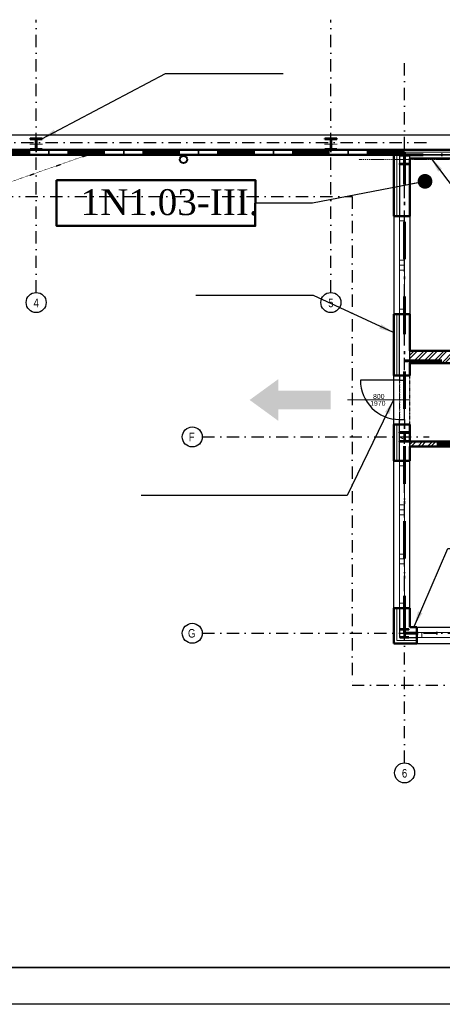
# Model space of a CAD drawing. Header units: millimetres. Extents: x 2886542 to 7567581, y -792623 to 134766.
# Tile 170 of 256: x 4515151 to 4523754, y -336834 to -316776. Entities that reach past the tile are written whole.
import ezdxf
from ezdxf.enums import TextEntityAlignment as Align

# ---------------------------------------------------------------- set-up
doc = ezdxf.new("R2010")
doc.units = ezdxf.units.MM
for name, pattern in [('ACAD_ISO04W100', [30, 24, -3, 0, -3]), ('DASHDOT', [1, 0.5, -0.25, 0, -0.25]), ('DASHDOTX2', [50.8, 25.4, -12.7, 0, -12.7]), ('DIVIDE', [1.25, 0.5, -0.25, 0, -0.25, 0, -0.25]), ('DOT', [0.25, 0, -0.25])]:
    doc.linetypes.add(name, pattern=pattern)
for name, color, linetype, lineweight in [('CKDVERE_', 7, 'Continuous', 25), ('CKDVERE_NADROVINOU', 1, 'DASHDOT', 18), ('CKDVERE_OSY', 1, 'Continuous', 18), ('CKDVERE_POPIS', 3, 'Continuous', 25), ('CKDVERE_ZARUBNE_RAM', 5, 'Continuous', 25), ('CKIZOLACE', 1, 'Continuous', 18), ('CKOKNA', 1, 'Continuous', 18), ('CKPROSTUPY_NADROVINOU', 7, 'DASHDOT', 25), ('CKRASTR', 7, 'DASHDOT', 18), ('CKRASTR_POPIS', 3, 'Continuous', 25), ('CKSTENY_NADROVINOU', 7, 'DIVIDE', 25), ('CKSTENY_PODROVINOU', 7, 'Continuous', 25), ('CKSTENY_REZ', 6, 'Continuous', 50), ('CSPROFILY_OSY', 1, 'DASHDOT', 18), ('CSPROFILY_REZY', 4, 'Continuous', 50), ('pohledy', 7, 'Continuous', 25), ('Text obecně', 7, 'Continuous', 25), ('ZTI-DEŠŤOVÁ-KANALIZACE', 210, 'Continuous', 40)]:
    doc.layers.add(name, color=color, linetype=linetype, lineweight=lineweight)
doc.layers.add('CKDVERE_DORAZ', color=7, linetype='DOT', lineweight=25, plot=False)
doc.layers.add('požárničina', color=10, linetype='Continuous')
doc.layers.add('srafy', color=251, linetype='Continuous')
doc.styles.add('ARIAL', font='arial.ttf')
doc.styles.add('ROMANT', font='romant')
doc.styles.get("Standard").update_dxf_attribs({"font": 'arial.ttf'})
doc.linetypes.add('IZOLACE_POLYSTYREN_EXPANDOVANY', pattern='A,1,[224,CADKON.SHX,S=0.01,R=0,X=-0.5,Y=-1.74],-2', length=3)
doc.linetypes.add('IZOLACE_POLYSTYREN_PENOVY', pattern='A,0.001,[228,CADKON.SHX,S=0.1,R=0,X=0,Y=0],-2', length=2.001)
doc.dimstyles.new('úhlová', dxfattribs={"dimscale": 0.2, "dimtxt": 2.5, "dimasz": 1.5, "dimexe": 0, "dimexo": 3, "dimgap": 1, "dimtad": 1, "dimdec": 0, "dimzin": 0, "dimdsep": 46, "dimtxsty": 'ROMANT', "dimcen": 5, "dimclrd": 256, "dimclre": 256, "dimclrt": 7, "dimadec": 1, "dimazin": 0, "dimtfac": 1, "dimtdec": 0, "dimtix": 1, "dimtmove": 2, "dimatfit": 3, "dimfxl": 0, "dimtvp": 2, "dimtolj": 1, "dimtzin": 0, "dimarcsym": 0})
pattern_1 = [(45, (4436041.63, -388234.64), (-101.02788, 101.02788), []), (45, (4436108.99, -388234.64), (-101.02788, 101.02788), [])]

# ---------------------------------------------------------------- blocks, each defined once
blk = doc.blocks.new('CK_S_EXT_HEAHEA180')
for p, q in [((-90, 85.5), (90, 85.5)), ((-90, 85.5), (-90, 76)), ((-90, 76), (-18, 76)), ((-3, -61), (-3, 61)), ((3, -61), (3, 61)), ((90, 76), (18, 76)), ((90, 85.5), (90, 76)), ((-90, -85.5), (-90, -76)), ((-90, -76), (-18, -76)), ((-90, -85.5), (90, -85.5)), ((90, -76), (18, -76)), ((90, -85.5), (90, -76))]:
    blk.add_line(p, q)
for centre, start, end in [((-18, 61), 0, 90), ((18, 61), 90, 180), ((-18, -61), 270, 0), ((18, -61), 180, 270)]:
    blk.add_arc(centre, 15, start, end)
blk = doc.blocks.new('CK_S_EXT_HEAHEA200')
for p, q in [((-100, 95), (100, 95)), ((-100, 95), (-100, 85)), ((-100, 85), (-21.25, 85)), ((-3.25, -67), (-3.25, 67)), ((3.25, -67), (3.25, 67)), ((100, 85), (21.25, 85)), ((100, 95), (100, 85)), ((-100, -95), (-100, -85)), ((-100, -85), (-21.25, -85)), ((-100, -95), (100, -95)), ((100, -85), (21.25, -85)), ((100, -95), (100, -85))]:
    blk.add_line(p, q)
for centre, start, end in [((-21.25, 67), 0, 90), ((21.25, 67), 90, 180), ((-21.25, -67), 270, 0), ((21.25, -67), 180, 270)]:
    blk.add_arc(centre, 18, start, end)
blk = doc.blocks.new('CK_S_EXT_HEAHEA240')
for p, q in [((-120, 115), (120, 115)), ((-120, 115), (-120, 103)), ((-120, 103), (-24.75, 103)), ((-3.75, -82), (-3.75, 82)), ((3.75, -82), (3.75, 82)), ((120, 103), (24.75, 103)), ((120, 115), (120, 103)), ((-120, -115), (-120, -103)), ((-120, -103), (-24.75, -103)), ((-120, -115), (120, -115)), ((120, -103), (24.75, -103)), ((120, -115), (120, -103))]:
    blk.add_line(p, q)
for centre, start, end in [((-24.75, 82), 0, 90), ((24.75, 82), 90, 180), ((-24.75, -82), 270, 0), ((24.75, -82), 180, 270)]:
    blk.add_arc(centre, 21, start, end)

msp = doc.modelspace()

# ---------------------------------------------------------------- hatches: boundary and pattern name
at = {"layer": 'požárničina', "linetype": 'ACAD_ISO04W100', "lineweight": 50, "ltscale": 50, "extrusion": (0, 0, -1)}
h = msp.add_hatch(color=256, dxfattribs=at)
h.paths.add_polyline_path([(-4520415.7, -324712.9), (-4521480.7, -324712.9), (-4521480.7, -324333.3), (-4520415.7, -324333.3)])
h.paths.add_polyline_path([(-4520415.7, -324948.5), (-4520415.7, -324712.9), (-4520415.7, -324333.3), (-4520415.7, -324097.8), (-4519831.2, -324523.1)])
at = {"layer": 'srafy'}
h = msp.add_hatch(dxfattribs=at)
h.set_pattern_fill('ANSI32', color=0, scale=15, style=0)
h.set_pattern_definition(pattern_1)
h.paths.add_polyline_path([(4526816, -320393.7), (4526816, -321070.3), (4526816, -323521.5), (4527016, -323521.5), (4527016, -323401.2), (4527016, -323041.8), (4527016, -322771.5), (4527016, -322671.5), (4527016, -322467.5), (4527016, -321976.7), (4527016, -321771.5), (4527016, -321671.5), (4527016, -320771.5), (4527016, -320396.7)])
h.paths.add_polyline_path([(4526696, -323576.5), (4526696, -323771.5), (4527016, -323771.5), (4527016, -323671.5), (4527016, -323521.5), (4526816, -323521.5), (4525446, -323521.5), (4525446, -323671.5), (4525446, -323771.5), (4525596, -323771.5), (4525596, -323576.5), (4526096, -323576.5), (4526096, -323771.5), (4526196, -323771.5), (4526196, -323576.5)])
h.paths.add_polyline_path([(4524546, -323671.5), (4524546, -323521.5), (4523096, -323521.5), (4523096, -323771.5), (4524546, -323771.5)])
h.paths.add_polyline_path([(4526911.2, -323272.9), (4526911.2, -323066.2), (4528897.9, -323066.2), (4528897.9, -323272.9)], flags=24)
h.paths.add_polyline_path([(4526816, -320394.5), (4526816, -319601.5), (4527016, -319601.5), (4527016, -320397.4)])
h = msp.add_hatch(dxfattribs=at)
h.set_pattern_fill('ANSI32', color=0, scale=15, style=0)
h.set_pattern_definition(pattern_1)
edge = h.paths.add_edge_path()
edge.add_line((4525446, -325371.5), (4525446, -325471.5))
edge.add_line((4525446, -325471.5), (4527486, -325471.5))
edge.add_line((4527486, -325471.5), (4527486, -325371.5))
edge.add_line((4527486, -325371.5), (4527386, -325371.5))
edge.add_line((4527386, -325371.5), (4527386, -325361.5))
edge.add_line((4527386, -325361.5), (4527464.8, -325361.5))
edge.add_arc((4527464.8, -325343.5), 18, 270, 360)
edge.add_line((4527482.8, -325343.5), (4527482.8, -325276.5))
edge.add_line((4527482.8, -325276.5), (4527366, -325276.5))
edge.add_line((4527366, -325276.5), (4527366, -325371.5))
edge.add_line((4527366, -325371.5), (4525446, -325371.5))
h.paths.add_polyline_path([(4524546, -325371.5), (4523096, -325371.5), (4523096, -325376.5), (4523096, -325471.5), (4524546, -325471.5)])
edge = h.paths.add_edge_path()
edge.add_line((4527606, -325371.5), (4527606, -325276.5))
edge.add_line((4527606, -325276.5), (4527489.3, -325276.5))
edge.add_line((4527489.3, -325276.5), (4527489.3, -325343.5))
edge.add_arc((4527507.3, -325343.5), 18, 180, 270)
edge.add_line((4527507.3, -325361.5), (4527586, -325361.5))
edge.add_line((4527586, -325361.5), (4527586, -325371.5))
edge.add_line((4527586, -325371.5), (4527486, -325371.5))
edge.add_line((4527486, -325371.5), (4527486, -325471.5))
edge.add_line((4527486, -325471.5), (4528246, -325471.5))
edge.add_line((4528246, -325471.5), (4528246, -325371.5))
edge.add_line((4528246, -325371.5), (4527606, -325371.5))
h.paths.add_polyline_path([(4529146, -325471.5), (4533456, -325471.5), (4533456, -325371.5), (4533386, -325371.5), (4533366, -325371.5), (4529146, -325371.5)])
h.paths.add_polyline_path([(4533456, -329152), (4533606, -329152), (4533606, -327671.5), (4533606, -327521.5), (4533606, -326861.5), (4533606, -326801.5), (4533606, -325371.5), (4533456, -325371.5), (4533456, -325471.5)])

# ---------------------------------------------------------------- linework, layer by layer
at = {"layer": 'CKDVERE_', "color": 0}
msp.add_line((4522886, -324121.5), (4522086, -324121.5), dxfattribs=at)
msp.add_arc((4522886, -324121.5), 800, 180, 270, dxfattribs=at)
at = {"layer": 'CKDVERE_DORAZ', "color": 0}
msp.add_line((4522886, -324071.5), (4522886, -324971.5), dxfattribs=at)
at = {"layer": 'CKDVERE_NADROVINOU', "color": 0}
for p, q in [((4522886, -324121.5), (4522886, -324921.5)), ((4522986, -324121.5), (4522986, -324921.5))]:
    msp.add_line(p, q, dxfattribs=at)
at = {"layer": 'CKDVERE_OSY', "color": 0}
msp.add_line((4521822, -324521.5), (4523086, -324521.5), dxfattribs=at)
at = {"layer": 'CKDVERE_ZARUBNE_RAM', "color": 0}
for p, q in [((4522886, -324021.5), (4522886, -324121.5)), ((4522986, -324021.5), (4522886, -324021.5)), ((4522886, -324121.5), (4522986, -324121.5)), ((4522986, -324121.5), (4522986, -324021.5)), ((4522886, -325021.5), (4522886, -324921.5)), ((4522886, -324921.5), (4522986, -324921.5)), ((4522986, -324921.5), (4522986, -325021.5)), ((4522986, -325021.5), (4522886, -325021.5))]:
    msp.add_line(p, q, dxfattribs=at)
at = {"layer": 'CKIZOLACE', "color": 0, "linetype": 'IZOLACE_POLYSTYREN_PENOVY', "ltscale": 5}
msp.add_lwpolyline([(4522766, -319476.5), (4534201, -319476.5)], dxfattribs=at)
at = {"layer": 'CKIZOLACE', "color": 0, "linetype": 'IZOLACE_POLYSTYREN_EXPANDOVANY', "ltscale": 3}
for points in [[(4522826, -319526.5), (4522826, -320776.5)], [(4522826, -324021.5), (4522826, -322776.5)], [(4522826, -325762), (4522826, -325021.5)], [(4522826, -328762), (4522826, -329422), (4523236, -329422)]]:
    msp.add_lwpolyline(points, dxfattribs=at)
at = {"layer": 'CKOKNA', "color": 0}
for p, q in [((4522886, -320876.5), (4522886, -320776.5)), ((4522886, -320776.5), (4522986, -320776.5)), ((4522886, -320876.5), (4522886, -321676.5)), ((4522886, -320876.5), (4522986, -320876.5)), ((4522986, -320876.5), (4522986, -320776.5)), ((4522986, -320876.5), (4522986, -321676.5)), ((4522886, -321776.5), (4522886, -321676.5)), ((4522886, -321676.5), (4522986, -321676.5)), ((4522986, -321776.5), (4522986, -321676.5)), ((4522886, -321776.5), (4522986, -321776.5)), ((4522886, -321876.5), (4522886, -321776.5)), ((4522886, -321876.5), (4522886, -322676.5)), ((4522886, -321876.5), (4522986, -321876.5)), ((4522986, -321876.5), (4522986, -321776.5)), ((4522986, -321876.5), (4522986, -322676.5)), ((4522886, -322676.5), (4522986, -322676.5)), ((4522886, -322676.5), (4522886, -322776.5)), ((4522986, -322676.5), (4522986, -322776.5)), ((4522886, -322776.5), (4522986, -322776.5)), ((4522886, -325862), (4522886, -325762)), ((4522886, -325762), (4522986, -325762)), ((4522886, -326662), (4522886, -325862)), ((4522886, -325862), (4522986, -325862)), ((4522986, -325862), (4522986, -325762)), ((4522986, -326662), (4522986, -325862)), ((4522886, -326662), (4522986, -326662)), ((4522886, -326662), (4522886, -326762)), ((4522986, -326662), (4522986, -326762)), ((4522886, -326762), (4522986, -326762)), ((4522886, -326762), (4522886, -326862)), ((4522886, -327662), (4522886, -326862)), ((4522886, -326862), (4522986, -326862)), ((4522986, -326762), (4522986, -326862)), ((4522986, -327662), (4522986, -326862)), ((4522886, -327662), (4522986, -327662)), ((4522886, -327662), (4522886, -327762)), ((4522986, -327662), (4522986, -327762)), ((4522886, -327762), (4522986, -327762)), ((4522886, -327762), (4522886, -327862)), ((4522886, -328662), (4522886, -327862)), ((4522886, -327862), (4522986, -327862)), ((4522986, -327762), (4522986, -327862)), ((4522986, -328662), (4522986, -327862)), ((4522886, -328662), (4522986, -328662)), ((4522886, -328662), (4522886, -328762)), ((4522986, -328662), (4522986, -328762)), ((4522886, -328762), (4522986, -328762)), ((4523336, -329262), (4523236, -329262)), ((4523236, -329362), (4523236, -329262)), ((4523336, -329262), (4524136, -329262)), ((4523336, -329362), (4523336, -329262)), ((4523336, -329362), (4523236, -329362)), ((4523336, -329362), (4524136, -329362))]:
    msp.add_line(p, q, dxfattribs=at)
at = {"layer": 'CKPROSTUPY_NADROVINOU', "color": 0, "ltscale": 500}
for p, q in [((4515486, -322334.7), (4515486, -316776.5)), ((4521486, -322334.7), (4521486, -316776.5)), ((4522986, -331915.4), (4522986, -317569.1)), ((4486173.3, -319276.5), (4523486, -319276.5)), ((4497266, -320376.5), (4521916, -320376.5)), ((4518868.3, -325276.5), (4523486, -325276.5)), ((4518868.3, -329276.5), (4540486, -329276.5))]:
    msp.add_line(p, q, dxfattribs=at)
msp.add_lwpolyline([(4521916, -320376.5), (4521916, -330332), (4540556, -330332), (4540556, -317282)], dxfattribs=at)
at = {"layer": 'CKRASTR', "color": 0}
msp.add_line((4522056.1, -319626.5), (4524052.1, -319626.5), dxfattribs=at)
at = {"layer": 'CKRASTR_POPIS', "color": 0}
for centre in [(4515486, -322538.6), (4521486, -322538.6), (4518664.4, -325276.5), (4518664.4, -329276.5), (4522986, -332119.3)]:
    msp.add_circle(centre, 203.9, dxfattribs=at)
at = {"layer": 'CKSTENY_NADROVINOU', "color": 0}
msp.add_line((4523096, -325021.5), (4523096, -324021.5), dxfattribs=at)
at = {"layer": 'CKSTENY_PODROVINOU', "color": 0}
for p, q in [((4534201, -319126.5), (4497666, -319126.5)), ((4522766, -319526.5), (4522766, -319426.5)), ((4522766, -319426.5), (4522766, -319526.5)), ((4522766, -319426.5), (4534201, -319426.5)), ((4523096, -319526.5), (4522766, -319526.5)), ((4522886, -319526.5), (4522766, -319526.5)), ((4522766, -319526.5), (4534201, -319526.5)), ((4522886, -319526.5), (4522886, -320776.5)), ((4523096, -319601.5), (4523096, -319526.5)), ((4533606, -319526.5), (4523096, -319526.5)), ((4522766, -320776.5), (4522766, -322776.5)), ((4522886, -320776.5), (4522766, -320776.5)), ((4523096, -320776.5), (4523096, -322776.5)), ((4522886, -322776.5), (4522766, -322776.5)), ((4522886, -324021.5), (4522886, -322776.5)), ((4523096, -323771.5), (4523096, -323521.5)), ((4522766, -325021.5), (4522766, -324021.5)), ((4522886, -324021.5), (4522766, -324021.5)), ((4522886, -325021.5), (4522766, -325021.5)), ((4522886, -325762), (4522886, -325021.5)), ((4523096, -325471.5), (4523096, -325371.5)), ((4522766, -328762), (4522766, -325762)), ((4522886, -325762), (4522766, -325762)), ((4523096, -328762), (4523096, -325762)), ((4522886, -328762), (4522766, -328762)), ((4522886, -328762), (4522886, -329362)), ((4523236, -329152), (4527236, -329152)), ((4522886, -329362), (4523236, -329362)), ((4523236, -329362), (4523236, -329482)), ((4523236, -329482), (4527236, -329482))]:
    msp.add_line(p, q, dxfattribs=at)
at = {"layer": 'CKSTENY_REZ', "color": 0}
for p, q in [((4497366, -319426.5), (4534201, -319426.5)), ((4497266, -319526.5), (4522766, -319526.5)), ((4522766, -319526.5), (4523096, -319526.4)), ((4522766, -319526.5), (4522766, -320776.5)), ((4523096, -319601.5), (4526816, -319601.5)), ((4523096, -319601.5), (4523096, -320776.5)), ((4522766, -320776.5), (4523096, -320776.5)), ((4522766, -322776.5), (4523096, -322776.5)), ((4522766, -324021.5), (4522766, -322776.5)), ((4523096, -322776.5), (4523096, -323521.5)), ((4523096, -323521.5), (4524546, -323521.5)), ((4523096, -323771.5), (4524546, -323771.5)), ((4523096, -324021.5), (4523096, -323771.5)), ((4522766, -324021.5), (4523096, -324021.5)), ((4522766, -325021.5), (4523096, -325021.5)), ((4522766, -325762), (4522766, -325021.5)), ((4523096, -325371.5), (4523096, -325021.5)), ((4523096, -325371.5), (4524546, -325371.5)), ((4523096, -325471.5), (4524546, -325471.5)), ((4523096, -325471.5), (4523096, -325762)), ((4522766, -325762), (4523096, -325762)), ((4522766, -328762), (4523096, -328762)), ((4522766, -328762), (4522766, -329482)), ((4523096, -328762), (4523096, -329152)), ((4523236, -329152), (4523096, -329152)), ((4523236, -329482), (4523236, -329152)), ((4523236, -329482), (4522766, -329482))]:
    msp.add_line(p, q, dxfattribs=at)
at = {"layer": 'CSPROFILY_OSY', "color": 0}
for p, q in [((4515616, -319311.5), (4515356, -319311.5)), ((4515486, -319186.5), (4515486, -319436.5)), ((4521616, -319311.5), (4521356, -319311.5)), ((4521486, -319186.5), (4521486, -319436.5)), ((4522876, -319626.5), (4523096, -319626.5)), ((4522986, -319731.5), (4522986, -319521.5)), ((4522876, -325276.5), (4523096, -325376.5)), ((4522986, -325381.5), (4522986, -325171.5)), ((4522986, -329372), (4522986, -329181))]:
    msp.add_line(p, q, dxfattribs=at)
at = {"layer": 'pohledy', "color": 0, "linetype": 'DOT', "ltscale": 2}
msp.add_line((4510603.8, -321613.3), (4516546, -319526.5), dxfattribs=at)
at = {"layer": 'požárničina', "linetype": 'DASHDOTX2', "lineweight": 60, "ltscale": 30}
for p, q in [((4522983, -319476), (4497315.5, -319476)), ((4522983, -319531.5), (4522983, -319476)), ((4535556, -319526.5), (4522983, -319531.5)), ((4522983, -329276.5), (4522983, -319531.5)), ((4522983, -323728.1), (4526919.6, -323728.1)), ((4533552.6, -325418.6), (4522986.3, -325418.6)), ((4535457.5, -329276.5), (4522983, -329276.5))]:
    msp.add_line(p, q, dxfattribs=at)
at = {"layer": 'požárničina', "color": 1, "linetype": 'Continuous', "lineweight": 50}
msp.add_lwpolyline([(4515902.7, -320048.3), (4519953.1, -320048.3), (4519945.8, -320979.1), (4515902.7, -320979.1)], close=True, dxfattribs=at)
at = {"layer": 'Text obecně'}
for p, q in [((4506537.5, -336084), (4538036.8, -336084)), ((4538036.8, -336084), (4506537.5, -336084)), ((4538036.8, -336084), (4506537.5, -336084)), ((4506537.5, -336084), (4538036.8, -336084)), ((4538036.8, -336084), (4506537.5, -336084)), ((4538036.8, -336084), (4506537.5, -336084)), ((4506537.5, -336084), (4538036.8, -336084)), ((4538036.8, -336084), (4506537.5, -336084)), ((4538036.8, -336084), (4506537.5, -336084)), ((4537286.8, -336084), (4506537.5, -336084)), ((4506537.5, -336084), (4538036.8, -336084)), ((4538036.8, -336084), (4506537.5, -336084)), ((4538036.8, -336084), (4506537.5, -336084)), ((4538036.8, -336834), (4506537.5, -336834)), ((4538036.8, -336834), (4506537.5, -336834)), ((4538036.8, -336834), (4506537.5, -336834)), ((4538036.8, -336834), (4506537.5, -336834))]:
    msp.add_line(p, q, dxfattribs=at)
at = {"layer": 'ZTI-DEŠŤOVÁ-KANALIZACE', "color": 0}
msp.add_circle((4518485.4, -319626.5), 75, dxfattribs=at)

# ---------------------------------------------------------------- block references
at = {"layer": 'CSPROFILY_REZY', "color": 0, "rotation": 180}
for p in [(4515486, -319311.5), (4521486, -319311.5)]:
    msp.add_blockref('CK_S_EXT_HEAHEA240', p, dxfattribs=at)
at = {"layer": 'CSPROFILY_REZY', "color": 0}
for name, p in [('CK_S_EXT_HEAHEA200', (4522986, -319626.5)), ('CK_S_EXT_HEAHEA200', (4522986, -325276.5)), ('CK_S_EXT_HEAHEA180', (4522986, -329276.5))]:
    msp.add_blockref(name, p, dxfattribs=at)

# ---------------------------------------------------------------- texts
at = {"layer": 'CKDVERE_POPIS', "color": 0}
msp.add_text('  800', height=100, dxfattribs=at).set_placement((4522422, -324501.5), align=Align.CENTER)
msp.add_text(' 1970', height=100, dxfattribs=at).set_placement((4522422, -324541.5), align=Align.TOP_CENTER)
at = {"layer": 'CKRASTR_POPIS', "color": 0, "style": 'ARIAL', "width": 0.8}
for s, p in [('4', (4515486, -322547.1)), ('5', (4521486, -322547.1)), ('F', (4518652.8, -325276.5)), ('G', (4518652.8, -329276.5)), ('6', (4522986, -332127.8))]:
    msp.add_text(s, height=175, dxfattribs=at).set_placement(p, align=Align.MIDDLE)
at = {"layer": 'požárničina', "linetype": 'DASHDOTX2', "lineweight": 50, "ltscale": 30, "insert": (4516390.7, -320229.8), "char_height": 526.848, "width": 4917.595, "attachment_point": 1}
msp.add_mtext('{\\fTimes New Roman|b0|i0|c238|p18;1N1.03-III.}', dxfattribs=at)

# ---------------------------------------------------------------- leaders
at = {"layer": 'požárničina'}
for points, override in [([(4515603, -319202.5), (4518118.9, -317872.6), (4520512.2, -317872.6)], {"dimasz": 1500, "dimgap": 1, "dimtad": 0}), ([(4523527.3, -319601.5), (4524205.7, -320503.2), (4526599, -320503.2)], {"dimasz": 1500, "dimgap": 1, "dimtad": 0}), ([(4523402.5, -320069.5), (4521108.5, -320513.7), (4519953.1, -320513.7)], {"dimasz": 1500, "dimgap": 1, "dimtad": 0, "dimldrblk": 'Dot'}), ([(4522763, -323151.6), (4521131.7, -322393.1), (4518738.4, -322393.1)], {"dimasz": 1500, "dimgap": 1, "dimtad": 0}), ([(4522763, -324521.5), (4521814, -326472.1), (4517621.3, -326472.1)], {"dimasz": 1500, "dimgap": 1, "dimtad": 0}), ([(4523185.8, -329122.2), (4523864.2, -327546.8), (4526257.5, -327546.8)], {"dimasz": 1500, "dimgap": 1, "dimtad": 0})]:
    msp.add_leader(points, dimstyle='úhlová', override=override, dxfattribs=at)

doc.saveas('drawing.dxf')
